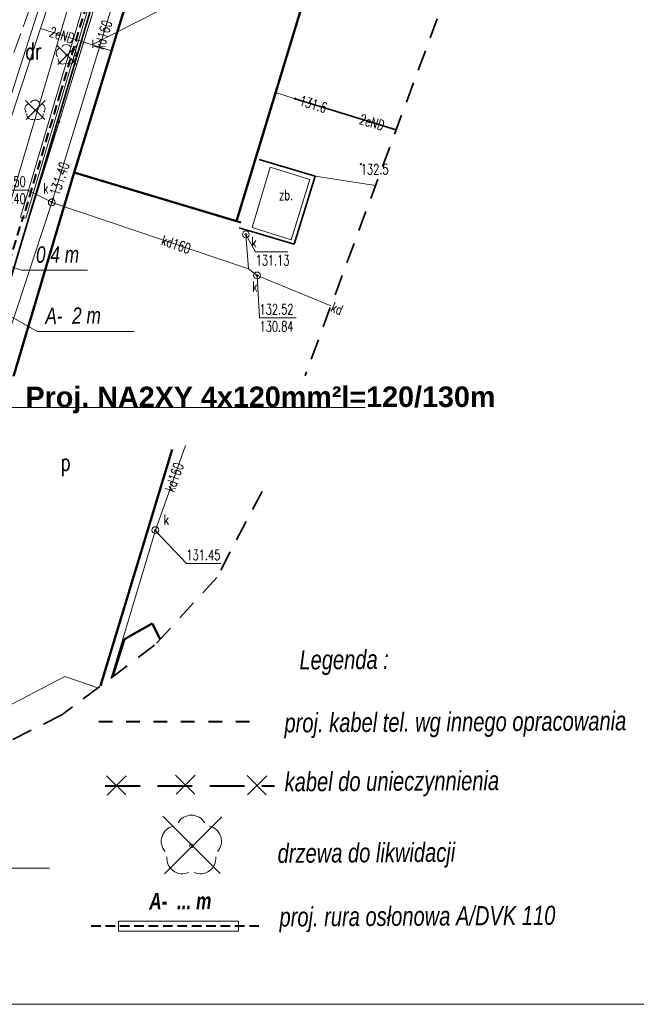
# Model space of a CAD drawing. Header units: metres. Extents: x 7471162 to 7473271, y 5962027 to 5964034.
# Tile 10 of 75: x 7471301 to 7471346, y 5963855 to 5963927. Entities that reach past the tile are written whole.
import ezdxf
from ezdxf.enums import TextEntityAlignment as Align

# ---------------------------------------------------------------- set-up
doc = ezdxf.new("R2010")
doc.units = ezdxf.units.M
doc.header["$MEASUREMENT"] = 0
for name, pattern in [('2', [1.5, 1, -0.5]), ('2_14', [1, -1]), ('2_2', [1.5, 1, -0.5]), ('2_KTCR02', [1.5, 1, -0.5]), ('2_KTJZ01', [2, 1.5, -0.5]), ('2_KTOK05_01', [7.5, 7.5]), ('3_2', [1.5, 1, -0.5]), ('3_EGBB01', [0]), ('4', [2.5, 1.5, -1]), ('4_1', [0]), ('4_SUOP03_13', [0]), ('4_SUPE04', [2, 1, -1]), ('4_SUPE_01', [0]), ('4_SUPK_01', [0]), ('4_SUPT_01', [0]), ('4_SUPW_01', [0]), ('4_SUUS27_11', [0]), ('DASHED', [19.05, 12.7, -6.35]), ('GDE', [0]), ('GUK', [2, 1.5, -0.5])]:
    doc.linetypes.add(name, pattern=pattern)
doc.layers.get('0').update_dxf_attribs({"color": 250, "linetype": 'CONTINUOUS', "lineweight": 100})
for name, color, linetype, lineweight in [('!ELEKTRYKA', 4, '3_2', 50), ('01_wycinka', 1, 'CONTINUOUS', 25), ('1902249-kabel SN', 1, 'DASHED', 35), ('a_rura osłonowa', 5, '2', 18), ('Dzialki', 7, 'GDE', 18), ('EGBB_E_T_0', 7, 'CONTINUOUS', 25), ('EGBB_L_0', 34, '3_EGBB01', 50), ('Kontury', 90, 'GUK', 18), ('KTCR_L_1', 7, '2_KTCR02', 18), ('KTJZ_L_0', 7, '2_KTJZ01', 18), ('KTOK_L_4', 7, '2_KTOK05_01', 35), ('LINIE_L_1', 90, '4', 35), ('Numery_konturow', 90, 'CONTINUOUS', 13), ('OBOP_T_1', 3, 'CONTINUOUS', 18), ('Punkty', 7, 'CONTINUOUS', 18), ('RTPW_T_0', 7, 'CONTINUOUS', 15), ('SUOE_L_1', 1, '4_SUOP03_13', 35), ('SUPE_E_T_3', 1, 'CONTINUOUS', 15), ('SUPE_L_3', 1, '4_SUPE_01', 18), ('SUPK_E_T_0', 34, 'CONTINUOUS', 15), ('SUPK_L_0', 34, '4_SUPK_01', 18), ('SUPT_L_0', 30, '4_SUPT_01', 18), ('SUPW_L_0', 5, '4_SUPW_01', 18), ('SUTE_T_0', 1, 'CONTINUOUS', 18), ('SUTK_T_0', 34, 'CONTINUOUS', 18), ('SUUG_E_T_5', 52, 'CONTINUOUS', 15), ('SUUG_L_5', 52, '4_SUUS27_11', 18), ('SUUK_E_T_9', 34, 'CONTINUOUS', 15), ('SUUK_T_2', 34, 'CONTINUOUS', 18)]:
    doc.layers.add(name, color=color, linetype=linetype, lineweight=lineweight)
doc.layers.add('1300309-opisy', color=7, linetype='CONTINUOUS')
doc.styles.add('Siecioprojekt', font='ariali.ttf', dxfattribs={"height": 2.5})
doc.styles.get("Standard").update_dxf_attribs({"font": 'Simplex.SHX', "width": 0.75})

# ---------------------------------------------------------------- blocks, each defined once
blk = doc.blocks.new('GRO')
at = {"linetype": 'Continuous'}
blk.add_circle((0, 0), 0.045, dxfattribs=at)
blk = doc.blocks.new('2_OBOP02_01')
at = {"linetype": 'Continuous'}
blk.add_circle((0, 0), 0.045, dxfattribs=at)
for centre, start, end in [((0, 0.375), 30.1401, 149.8599), ((-0.357, 0.116), 102.1445, 221.86), ((0.357, 0.116), 318.14, 77.8555), ((-0.22, -0.303), 174.1482, 293.8542), ((0.22, -0.303), 246.1458, 5.8518)]:
    blk.add_arc(centre, 0.375, start, end, dxfattribs=at)
blk = doc.blocks.new('2_RTPW01')
at = {"linetype": 'Continuous'}
blk.add_circle((0, 0), 0.045, dxfattribs=at)
blk = doc.blocks.new('4_SUPS01_05')
at = {"linetype": 'Continuous'}
blk.add_circle((0, 0), 0.0625, dxfattribs=at)
blk = doc.blocks.new('4_SUUS15_05')
at = {"linetype": 'Continuous'}
blk.add_circle((0, 0), 0.25, dxfattribs=at)

msp = doc.modelspace()

# ---------------------------------------------------------------- linework, layer by layer
at = {"layer": '!ELEKTRYKA', "color": 4, "linetype": '2_2', "lineweight": 40, "ltscale": 0.7}
for p, q in [((7471312.787, 5963951.63), (7471304.731, 5963924.571)), ((7471304.738, 5963924.598), (7471304.008, 5963922.145)), ((7471304.008, 5963922.145), (7471301.271, 5963912.951)), ((7471299.307, 5963906.607), (7471301.271, 5963912.951)), ((7471306.233, 5963861.216), (7471318.571, 5963861.216))]:
    msp.add_line(p, q, dxfattribs=at)
at = {"color": 0, "linetype": 'Continuous', "lineweight": 15}
for p, q in [((7471312.598, 5963951.696), (7471304.542, 5963924.637)), ((7471312.981, 5963951.582), (7471304.925, 5963924.523)), ((7471306.389, 5963925.591), (7471311.265, 5963928.087)), ((7471306.362, 5963925.915), (7471306.362, 5963925.324)), ((7471303.811, 5963922.174), (7471304.542, 5963924.637)), ((7471303.811, 5963922.174), (7471301.073, 5963912.98)), ((7471304.198, 5963922.082), (7471301.461, 5963912.888)), ((7471301.073, 5963912.98), (7471301.461, 5963912.888)), ((7471301.166, 5963909.094), (7471299.722, 5963909.579)), ((7471301.166, 5963909.094), (7471305.98, 5963909.094)), ((7471299.16, 5963906.409), (7471302.302, 5963904.629)), ((7471302.302, 5963904.629), (7471309.379, 5963904.629)), ((7471389.055, 5963855.497), (7471178.197, 5963855.497))]:
    msp.add_line(p, q, dxfattribs=at)
msp.add_lwpolyline([(7471308.23, 5963861.576), (7471316.992, 5963861.576), (7471316.992, 5963860.833), (7471308.23, 5963860.833)], close=True, dxfattribs=at)
at = {"layer": '01_wycinka', "color": 1, "lineweight": 20}
for points in [[(7471305.159, 5963924.114), (7471303.761, 5963925.511)], [(7471303.803, 5963924.106), (7471305.195, 5963925.498)], [(7471302.846, 5963920.099), (7471301.448, 5963921.497)], [(7471301.49, 5963920.092), (7471302.881, 5963921.483)], [(7471315.665, 5963865.043), (7471311.472, 5963869.237)], [(7471311.597, 5963865.021), (7471315.772, 5963869.196)]]:
    msp.add_lwpolyline(points, dxfattribs=at)
at = {"layer": '01_wycinka', "color": 0, "lineweight": 30}
for points in [[(7471308.766, 5963870.786), (7471307.368, 5963872.184)], [(7471308.766, 5963870.786), (7471307.368, 5963872.184)], [(7471313.799, 5963870.841), (7471312.401, 5963872.239)], [(7471313.799, 5963870.841), (7471312.401, 5963872.239)], [(7471312.443, 5963870.834), (7471313.834, 5963872.225)], [(7471312.443, 5963870.834), (7471313.834, 5963872.225)], [(7471319.013, 5963870.802), (7471317.615, 5963872.2)], [(7471319.013, 5963870.802), (7471317.615, 5963872.2)], [(7471317.657, 5963870.795), (7471319.049, 5963872.187)], [(7471317.657, 5963870.795), (7471319.049, 5963872.187)], [(7471307.41, 5963870.779), (7471308.802, 5963872.171)], [(7471307.41, 5963870.779), (7471308.802, 5963872.171)]]:
    msp.add_lwpolyline(points, dxfattribs=at)
at = {"layer": '1902249-kabel SN', "lineweight": 40, "ltscale": 0.2}
msp.add_line((7471307.272, 5963871.453), (7471319.611, 5963871.453), dxfattribs=at)
at = {"layer": 'a_rura osłonowa', "color": 0, "linetype": 'ByBlock', "lineweight": 15}
msp.add_line((7471304.198, 5963922.082), (7471304.925, 5963924.523), dxfattribs=at)
at = {"layer": 'Dzialki'}
for p, q in [((7471321.6, 5963977.34), (7471303.9, 5963919.93)), ((7471303.9, 5963919.93), (7471298.62, 5963903.02))]:
    msp.add_line(p, q, dxfattribs=at)
at = {"layer": 'EGBB_L_0', "linetype": '3_EGBB01'}
for p, q in [((7471305.005, 5963916.236), (7471318.254, 5963959.581)), ((7471329.973, 5963956.002), (7471316.854, 5963912.676)), ((7471298.596, 5963894.748), (7471305.005, 5963916.236)), ((7471305.005, 5963916.236), (7471316.854, 5963912.676)), ((7471316.854, 5963912.676), (7471317.154, 5963912.586)), ((7471312.14, 5963895.995), (7471306.931, 5963878.757)), ((7471308.67, 5963882.16), (7471310.69, 5963883.29)), ((7471310.69, 5963883.29), (7471311.287, 5963882.168)), ((7471307.805, 5963879.413), (7471308.67, 5963882.16))]:
    msp.add_line(p, q, dxfattribs=at)
at = {"layer": 'Kontury'}
for p, q in [((7471321.6, 5963977.34), (7471303.9, 5963919.93)), ((7471303.9, 5963919.93), (7471298.62, 5963903.02))]:
    msp.add_line(p, q, dxfattribs=at)
at = {"layer": 'KTCR_L_1', "linetype": '2_KTCR02'}
for p, q in [((7471318.238, 5963917.248), (7471325.486, 5963941.183)), ((7471322.58, 5963915.96), (7471318.238, 5963917.248))]:
    msp.add_line(p, q, dxfattribs=at)
at = {"layer": 'KTCR_L_1', "linetype": '2_14'}
msp.add_line((7471326.989, 5963915.277), (7471322.58, 5963915.96), dxfattribs=at)
at = {"layer": 'KTJZ_L_0', "linetype": '2_KTJZ01'}
msp.add_line((7471296.42, 5963913.73), (7471303.05, 5963931.65), dxfattribs=at)
at = {"layer": 'KTOK_L_4', "linetype": '2_KTOK05_01'}
for p, q in [((7471319.99, 5963974.42), (7471298.73, 5963903.01)), ((7471322.58, 5963915.96), (7471318.49, 5963917.19)), ((7471321.06, 5963910.99), (7471322.58, 5963915.96)), ((7471317.036, 5963912.197), (7471321.06, 5963910.99))]:
    msp.add_line(p, q, dxfattribs=at)
at = {"layer": 'LINIE_L_1', "linetype": '4'}
for p, q in [((7471338.447, 5963946.218), (7471321.847, 5963901.39)), ((7471318.721, 5963892.949), (7471315.403, 5963886.652)), ((7471315.403, 5963886.652), (7471310.867, 5963881.709)), ((7471310.867, 5963881.709), (7471304.095, 5963876.631)), ((7471304.095, 5963876.631), (7471289.969, 5963869.551))]:
    msp.add_line(p, q, dxfattribs=at)
at = {"layer": 'SUOE_L_1', "linetype": '4_SUOP03_13'}
msp.add_line((7471321.137, 5963921.62), (7471328.499, 5963919.355), dxfattribs=at)
at = {"layer": 'SUOE_L_1', "linetype": '4_1'}
msp.add_line((7471321.137, 5963921.62), (7471328.499, 5963919.355), dxfattribs=at)
at = {"layer": 'SUPE_L_3', "linetype": '4_SUPE_01'}
for p, q in [((7471304.507, 5963932.713), (7471302.535, 5963926.747)), ((7471302.535, 5963926.747), (7471297.658, 5963911.996)), ((7471302.535, 5963926.747), (7471307.719, 5963925.114)), ((7471319.698, 5963922.067), (7471321.137, 5963921.62)), ((7471321.137, 5963921.62), (7471328.499, 5963919.355))]:
    msp.add_line(p, q, dxfattribs=at)
at = {"layer": 'SUPE_L_3', "color": 252, "linetype": '4_SUPE04', "lineweight": 40}
msp.add_line((7471306.793, 5963876.158), (7471318.187, 5963876.158), dxfattribs=at)
at = {"layer": 'SUPK_L_0', "linetype": '4_SUPK_01'}
for p, q in [((7471311.655, 5963941.103), (7471303.365, 5963914.046)), ((7471303.365, 5963914.046), (7471298.676, 5963899.837)), ((7471303.365, 5963914.046), (7471317.714, 5963909.206)), ((7471317.714, 5963909.206), (7471317.528, 5963911.714)), ((7471317.714, 5963909.206), (7471318.344, 5963908.716)), ((7471318.344, 5963908.716), (7471323.736, 5963906.491)), ((7471310.924, 5963890.118), (7471307.695, 5963879.331))]:
    msp.add_line(p, q, dxfattribs=at)
at = {"layer": 'SUPK_L_0', "linetype": '4_1'}
for p, q in [((7471311.655, 5963941.103), (7471303.365, 5963914.046)), ((7471298.676, 5963899.837), (7471303.365, 5963914.046)), ((7471303.365, 5963914.046), (7471317.714, 5963909.206)), ((7471317.714, 5963909.206), (7471317.528, 5963911.714)), ((7471317.714, 5963909.206), (7471318.344, 5963908.716)), ((7471318.344, 5963908.716), (7471323.736, 5963906.491)), ((7471313.125, 5963896.305), (7471310.924, 5963890.118)), ((7471310.924, 5963890.118), (7471307.695, 5963879.331))]:
    msp.add_line(p, q, dxfattribs=at)
at = {"layer": 'SUPT_L_0', "linetype": '4_SUPT_01'}
msp.add_line((7471297.406, 5963904.167), (7471309.925, 5963946.453), dxfattribs=at)
at = {"layer": 'SUPW_L_0', "linetype": '4_SUPW_01'}
for p, q in [((7471313.091, 5963961.385), (7471297.346, 5963912.416)), ((7471287.181, 5963870.563), (7471304.329, 5963879.444)), ((7471304.329, 5963879.444), (7471306.723, 5963878.601))]:
    msp.add_line(p, q, dxfattribs=at)
at = {"layer": 'SUPW_L_0', "linetype": '4_1'}
for p, q in [((7471297.346, 5963912.416), (7471313.091, 5963961.385)), ((7471306.723, 5963878.601), (7471304.329, 5963879.444))]:
    msp.add_line(p, q, dxfattribs=at)
at = {"layer": 'SUTK_T_0', "linetype": 'Continuous'}
for p, q in [((7471298.99, 5963914.945), (7471301.623, 5963914.945)), ((7471303.372, 5963914.058), (7471301.623, 5963914.945)), ((7471317.528, 5963911.714), (7471318.241, 5963910.445)), ((7471318.241, 5963910.445), (7471320.603, 5963910.445)), ((7471318.354, 5963908.706), (7471318.53, 5963905.619)), ((7471318.53, 5963905.619), (7471321.19, 5963905.619)), ((7471310.914, 5963890.103), (7471313.191, 5963887.679)), ((7471313.191, 5963887.679), (7471315.715, 5963887.679))]:
    msp.add_line(p, q, dxfattribs=at)
at = {"layer": 'SUUG_L_5', "linetype": '4_SUUS27_11'}
for p, q in [((7471317.98, 5963912.21), (7471319.31, 5963916.62)), ((7471319.31, 5963916.62), (7471322.21, 5963915.72)), ((7471322.21, 5963915.72), (7471320.84, 5963911.31)), ((7471320.84, 5963911.31), (7471317.98, 5963912.21))]:
    msp.add_line(p, q, dxfattribs=at)

# ---------------------------------------------------------------- block references
at = {"layer": 'OBOP_T_1'}
for p in [(7471304.413, 5963924.828), (7471302.141, 5963920.77)]:
    msp.add_blockref('2_OBOP02_01', p, dxfattribs=at)
at = {"layer": 'OBOP_T_1', "xscale": 3, "yscale": 3, "zscale": 3}
msp.add_blockref('2_OBOP02_01', (7471313.552, 5963867.057), dxfattribs=at)
at = {"layer": 'Punkty'}
msp.add_blockref('GRO', (7471303.9, 5963919.93), dxfattribs=at)
at = {"layer": 'RTPW_T_0'}
msp.add_blockref('2_RTPW01', (7471325.922, 5963916.838), dxfattribs=at)
at = {"layer": 'SUTE_T_0'}
msp.add_blockref('4_SUPS01_05', (7471321.137, 5963921.62), dxfattribs=at)
at = {"layer": 'SUTK_T_0'}
for p in [(7471303.372, 5963914.058), (7471303.439, 5963914.285), (7471317.528, 5963911.714), (7471318.354, 5963908.706), (7471310.914, 5963890.103)]:
    msp.add_blockref('4_SUPS01_05', p, dxfattribs=at)
at = {"layer": 'SUUK_T_2'}
for p in [(7471303.365, 5963914.046), (7471317.528, 5963911.714), (7471318.344, 5963908.716), (7471310.924, 5963890.118)]:
    msp.add_blockref('4_SUUS15_05', p, dxfattribs=at)

# ---------------------------------------------------------------- texts
at = {"color": 0, "ltscale": 0.01, "attachment_point": 2, "rotation": 0.35514}
for s, insert, char_height in [('{\\fArial|b0|i1|c238|p34;0,4 m}', (7471303.781, 5963910.847), 1.2), ('{\\fArial|b0|i1|c238|p34;A-  2 m}', (7471304.916, 5963906.382), 1.2), ('{\\fArial|b0|i1|c238|p34;Legenda :}', (7471324.697, 5963881.365), 1.4), ('{\\fArial|b0|i1|c238|p34;proj. kabel tel. wg innego opracowania}', (7471332.816, 5963876.824), 1.4), ('{\\fArial|b0|i1|c238|p34;kabel do unieczynnienia}', (7471328.181, 5963872.49), 1.4), ('{\\fArial|b0|i1|c238|p34;drzewa do likwidacji}', (7471326.325, 5963867.263), 1.4), ('{\\fArial|b1|i1|c238|p34;A-  ... m}', (7471312.74, 5963863.632), 1.2), ('{\\fArial|b0|i1|c238|p34;proj. rura osłonowa A/DVK 110}', (7471330.047, 5963862.636), 1.4)]:
    msp.add_mtext(s, dxfattribs=dict(at, insert=insert, char_height=char_height))
at = {"layer": 'EGBB_E_T_0', "width": 0.7}
msp.add_text('p', height=1.25, dxfattribs=at).set_placement((7471304.382, 5963894.886), align=Align.MIDDLE)
at = {"layer": 'Numery_konturow', "width": 0.7}
msp.add_text('dr', height=1.25, dxfattribs=at).set_placement((7471301.43, 5963924.48))
at = {"layer": 'RTPW_T_0', "width": 0.7}
msp.add_text('132.5', height=0.75, dxfattribs=at).set_placement((7471325.922, 5963916.838), align=Align.TOP_LEFT)
at = {"layer": 'SUPE_E_T_3', "width": 0.7}
for rotation, p in [(342.51645, (7471304.098, 5963926.254)), (342.89506, (7471326.731, 5963919.899))]:
    msp.add_text('2eND', height=0.75, rotation=rotation, dxfattribs=at).set_placement(p, align=Align.MIDDLE)
at = {"layer": 'SUPK_E_T_0', "width": 0.7}
for s, rotation, p in [('kd160', 72.96676, (7471307.115, 5963926.285)), ('kd160', 341.3614, (7471312.445, 5963910.984)), ('kd', 337.57116, (7471324.184, 5963906.306)), ('kd160', 70.4199, (7471312.298, 5963893.981))]:
    msp.add_text(s, height=0.75, rotation=rotation, dxfattribs=at).set_placement(p, align=Align.MIDDLE)
at = {"layer": 'SUTE_T_0', "width": 0.7}
msp.add_text('131.6', height=0.75, rotation=343.02983, dxfattribs=at).set_placement((7471321.479, 5963921.515), align=Align.MIDDLE_LEFT)
at = {"layer": 'SUTK_T_0', "width": 0.7}
msp.add_text('131.40', height=0.75, rotation=71.39385, dxfattribs=at).set_placement((7471303.535, 5963914.601), align=Align.MIDDLE_LEFT)
for s, p in [('132.50', (7471298.99, 5963915.945)), ('131.40', (7471298.99, 5963914.695)), ('131.13', (7471318.241, 5963910.195)), ('132.52', (7471318.53, 5963906.619)), ('130.84', (7471318.53, 5963905.369)), ('131.45', (7471313.191, 5963888.679))]:
    msp.add_text(s, height=0.75, dxfattribs=at).set_placement(p, align=Align.TOP_LEFT)
at = {"layer": 'SUUG_E_T_5', "width": 0.7}
msp.add_text('zb.', height=0.75, dxfattribs=at).set_placement((7471320.467, 5963914.598), align=Align.MIDDLE)
at = {"layer": 'SUUK_E_T_9', "width": 0.7}
msp.add_text('k', height=0.75, dxfattribs=at).set_placement((7471303.123, 5963914.706), align=Align.RIGHT)
for p in [(7471317.931, 5963911.52), (7471318.001, 5963908.269)]:
    msp.add_text('k', height=0.75, dxfattribs=at).set_placement(p, align=Align.TOP_LEFT)
msp.add_text('k', height=0.75, dxfattribs=at).set_placement((7471311.534, 5963890.507))

# ---------------------------------------------------------------- next in the draw order: texts
at = {"layer": '1300309-opisy', "color": 1, "ltscale": 0.3, "insert": (7471318.594, 5963900.601), "char_height": 1.5, "width": 50.25548, "attachment_point": 2, "rotation": 0.03922, "style": 'Siecioprojekt', "bg_fill": 2}
msp.add_mtext('\\A1;{\\fArial|b1|i0|c238|p34;\\C4;Proj. NA2XY 4x120mm²l=120/130m }', dxfattribs=at)
at = {"layer": '1300309-opisy', "color": 4, "ltscale": 0.3, "insert": (7471280.502, 5963869.682), "char_height": 1.39, "width": 50.25548, "attachment_point": 2, "rotation": 0.03922, "style": 'Siecioprojekt', "bg_fill": 2}
msp.add_mtext('\\A1;{\\fArial|b1|i0|c238|p34;miejsce przecięcia istn. kabla i wykonanie \\Pmufy kablowej z proj. kablem}', dxfattribs=at)

# ---------------------------------------------------------------- next in the draw order: linework, layer by layer
at = {"color": 0, "linetype": 'Continuous', "lineweight": 15}
for p, q in [((7471326.239, 5963899.076), (7471294.282, 5963899.076)), ((7471262.528, 5963865.43), (7471303.196, 5963865.43))]:
    msp.add_line(p, q, dxfattribs=at)

doc.saveas('drawing.dxf')
